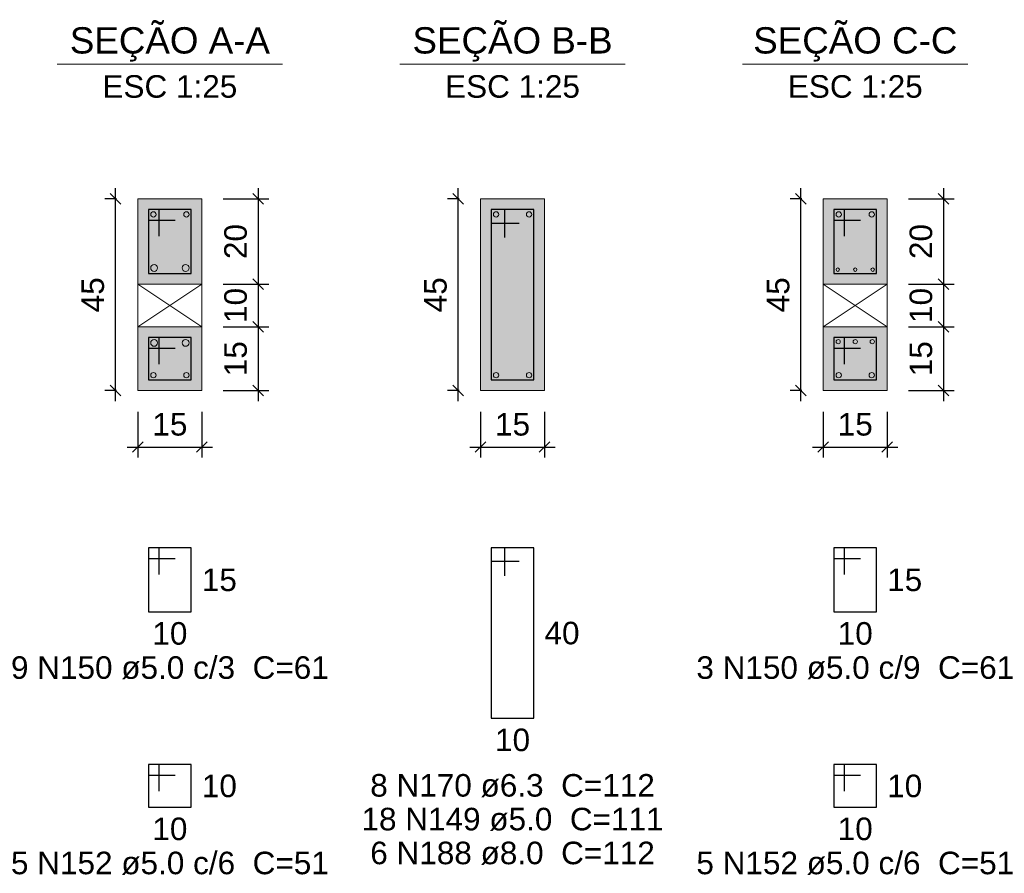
# Model space of a CAD drawing. Header units: millimetres. Extents: x 0 to 119, y 0 to 84.
# Tile 23 of 30: x 82.24 to 91.49, y 34.83 to 42.85. Entities that reach past the tile are written whole.
import ezdxf

# ---------------------------------------------------------------- set-up
doc = ezdxf.new("R2010")
doc.units = ezdxf.units.MM
doc.header["$MEASUREMENT"] = 0
doc.linetypes.add('NULL', pattern=[0])
doc.layers.get('0').update_dxf_attribs({"lineweight": 18})
for name, color, linetype, lineweight in [('Descrição da armadura', 7, 'Continuous', 0), ('DT-Barras na forma', 2, 'Continuous', 30), ('DT-Barras no corte', 5, 'Continuous', 5), ('DT-Barras rebatidas', 2, 'Continuous', 30), ('DT-Cotas', 9, 'Continuous', 5), ('DT-Forma', 5, 'Continuous', 5), ('DT-Hachura seção vigas', 254, 'Continuous', 5), ('DT-Textos', 7, 'Continuous', 5), ('Textos armaduras', 7, 'Continuous', 0)]:
    doc.layers.add(name, color=color, linetype=linetype, lineweight=lineweight)
doc.styles.add('Arial', font='txt')
doc.dimstyles.new('UM_25.000000', dxfattribs={"dimtxt": 0.18, "dimasz": 0.1, "dimexe": 0.1, "dimexo": 0.2, "dimgap": 0, "dimtad": 1, "dimtih": 1, "dimtoh": 1, "dimdec": 1, "dimlfac": 25, "dimzin": 0, "dimdsep": 46, "dimtxsty": 'Standard', "dimcen": 0.09, "dimdle": 0.1, "dimadec": 1, "dimazin": 2, "dimtfac": 1, "dimtdec": 4, "dimtofl": 0, "dimtmove": 0, "dimatfit": 3, "dimfxl": 1, "dimtolj": 1, "dimarcsym": 0})

# ---------------------------------------------------------------- blocks, each defined once
blk = doc.blocks.new('_Oblique')
at = {"color": 0, "linetype": 'ByBlock', "lineweight": -2}
blk.add_line((-0.5, -0.5), (0.5, 0.5), dxfattribs=at)
blk = doc.blocks.new('*D217')
at = {"layer": 'Defpoints', "color": 0}
for p in [(83.1384, 41.1631), (83.3502, 41.1631), (83.3502, 39.3631)]:
    blk.add_point(p, dxfattribs=at)
at = {"layer": 'DT-Cotas', "color": 0, "lineweight": -2}
for p, q in [((83.1384, 39.2631), (83.1384, 41.2631)), ((83.1502, 41.1631), (83.0384, 41.1631)), ((83.1502, 39.3631), (83.0384, 39.3631))]:
    blk.add_line(p, q, dxfattribs=at)
at = {"layer": 'DT-Cotas', "color": 0, "lineweight": -2, "xscale": 0.1, "yscale": 0.1, "zscale": 0.1}
for p, rotation in [((83.1384, 41.1631), 90), ((83.1384, 39.3631), 270)]:
    blk.add_blockref('_Oblique', p, dxfattribs=dict(at, rotation=rotation))
at = {"layer": 'DT-Cotas', "color": 7, "insert": (82.9266, 40.2631), "char_height": 0.2118, "attachment_point": 5, "rotation": 90, "style": 'Arial'}
blk.add_mtext('\\A1;45', dxfattribs=at)
blk = doc.blocks.new('*D218')
at = {"layer": 'Defpoints', "color": 0}
for p in [(83.3502, 39.3631), (83.9502, 39.3631), (83.9502, 38.8336)]:
    blk.add_point(p, dxfattribs=at)
at = {"layer": 'DT-Cotas', "color": 0, "lineweight": -2}
for p, q in [((83.3502, 39.1631), (83.3502, 38.7336)), ((83.9502, 39.1631), (83.9502, 38.7336)), ((83.2502, 38.8336), (84.0502, 38.8336))]:
    blk.add_line(p, q, dxfattribs=at)
at = {"layer": 'DT-Cotas', "color": 0, "lineweight": -2, "xscale": 0.1, "yscale": 0.1, "zscale": 0.1, "rotation": 180}
blk.add_blockref('_Oblique', (83.3502, 38.8336), dxfattribs=at)
at = {"layer": 'DT-Cotas', "color": 0, "lineweight": -2, "xscale": 0.1, "yscale": 0.1, "zscale": 0.1}
blk.add_blockref('_Oblique', (83.9502, 38.8336), dxfattribs=at)
at = {"layer": 'DT-Cotas', "color": 7, "insert": (83.6502, 39.0454), "char_height": 0.2118, "attachment_point": 5, "rotation": 0.00573, "style": 'Arial'}
blk.add_mtext('\\A1;15', dxfattribs=at)
blk = doc.blocks.new('*D219')
at = {"layer": 'Defpoints', "color": 0}
for p in [(83.9502, 41.1631), (83.9502, 40.3631), (84.4797, 40.3631)]:
    blk.add_point(p, dxfattribs=at)
at = {"layer": 'DT-Cotas', "color": 0, "lineweight": -2}
for p, q in [((84.4797, 41.2631), (84.4797, 40.2631)), ((84.1502, 41.1631), (84.5797, 41.1631)), ((84.1502, 40.3631), (84.5797, 40.3631))]:
    blk.add_line(p, q, dxfattribs=at)
at = {"layer": 'DT-Cotas', "color": 0, "lineweight": -2, "xscale": 0.1, "yscale": 0.1, "zscale": 0.1}
for p, rotation in [((84.4797, 41.1631), 90), ((84.4797, 40.3631), 270)]:
    blk.add_blockref('_Oblique', p, dxfattribs=dict(at, rotation=rotation))
at = {"layer": 'DT-Cotas', "color": 7, "insert": (84.2679, 40.7631), "char_height": 0.2118, "attachment_point": 5, "rotation": 90, "style": 'Arial'}
blk.add_mtext('\\A1;20', dxfattribs=at)
blk = doc.blocks.new('*D220')
at = {"layer": 'Defpoints', "color": 0}
for p in [(83.9502, 40.3631), (83.9502, 39.9631), (84.4797, 39.9631)]:
    blk.add_point(p, dxfattribs=at)
at = {"layer": 'DT-Cotas', "color": 0, "lineweight": -2}
for p, q in [((84.4797, 40.4631), (84.4797, 39.8631)), ((84.1502, 40.3631), (84.5797, 40.3631)), ((84.1502, 39.9631), (84.5797, 39.9631))]:
    blk.add_line(p, q, dxfattribs=at)
at = {"layer": 'DT-Cotas', "color": 0, "lineweight": -2, "xscale": 0.1, "yscale": 0.1, "zscale": 0.1}
for p, rotation in [((84.4797, 40.3631), 90), ((84.4797, 39.9631), 270)]:
    blk.add_blockref('_Oblique', p, dxfattribs=dict(at, rotation=rotation))
at = {"layer": 'DT-Cotas', "color": 7, "insert": (84.2679, 40.1631), "char_height": 0.2118, "attachment_point": 5, "rotation": 90, "style": 'Arial'}
blk.add_mtext('\\A1;10', dxfattribs=at)
blk = doc.blocks.new('*D221')
at = {"layer": 'Defpoints', "color": 0}
for p in [(83.9502, 39.9631), (83.9502, 39.3631), (84.4797, 39.3631)]:
    blk.add_point(p, dxfattribs=at)
at = {"layer": 'DT-Cotas', "color": 0, "lineweight": -2}
for p, q in [((84.4797, 40.0631), (84.4797, 39.2631)), ((84.1502, 39.9631), (84.5797, 39.9631)), ((84.1502, 39.3631), (84.5797, 39.3631))]:
    blk.add_line(p, q, dxfattribs=at)
at = {"layer": 'DT-Cotas', "color": 0, "lineweight": -2, "xscale": 0.1, "yscale": 0.1, "zscale": 0.1}
for p, rotation in [((84.4797, 39.9631), 90), ((84.4797, 39.3631), 270)]:
    blk.add_blockref('_Oblique', p, dxfattribs=dict(at, rotation=rotation))
at = {"layer": 'DT-Cotas', "color": 7, "insert": (84.2679, 39.6631), "char_height": 0.2118, "attachment_point": 5, "rotation": 90, "style": 'Arial'}
blk.add_mtext('\\A1;15', dxfattribs=at)
blk = doc.blocks.new('*D222')
at = {"layer": 'Defpoints', "color": 0}
for p in [(86.3566, 41.1631), (86.5684, 41.1631), (86.5684, 39.3631)]:
    blk.add_point(p, dxfattribs=at)
at = {"layer": 'DT-Cotas', "color": 0, "lineweight": -2}
for p, q in [((86.3566, 39.2631), (86.3566, 41.2631)), ((86.3684, 41.1631), (86.2566, 41.1631)), ((86.3684, 39.3631), (86.2566, 39.3631))]:
    blk.add_line(p, q, dxfattribs=at)
at = {"layer": 'DT-Cotas', "color": 0, "lineweight": -2, "xscale": 0.1, "yscale": 0.1, "zscale": 0.1}
for p, rotation in [((86.3566, 41.1631), 90), ((86.3566, 39.3631), 270)]:
    blk.add_blockref('_Oblique', p, dxfattribs=dict(at, rotation=rotation))
at = {"layer": 'DT-Cotas', "color": 7, "insert": (86.1448, 40.2631), "char_height": 0.2118, "attachment_point": 5, "rotation": 90, "style": 'Arial'}
blk.add_mtext('\\A1;45', dxfattribs=at)
blk = doc.blocks.new('*D223')
at = {"layer": 'Defpoints', "color": 0}
for p in [(86.5684, 39.3631), (87.1684, 39.3631), (87.1684, 38.8336)]:
    blk.add_point(p, dxfattribs=at)
at = {"layer": 'DT-Cotas', "color": 0, "lineweight": -2}
for p, q in [((86.5684, 39.1631), (86.5684, 38.7336)), ((87.1684, 39.1631), (87.1684, 38.7336)), ((86.4684, 38.8336), (87.2684, 38.8336))]:
    blk.add_line(p, q, dxfattribs=at)
at = {"layer": 'DT-Cotas', "color": 0, "lineweight": -2, "xscale": 0.1, "yscale": 0.1, "zscale": 0.1, "rotation": 180}
blk.add_blockref('_Oblique', (86.5684, 38.8336), dxfattribs=at)
at = {"layer": 'DT-Cotas', "color": 0, "lineweight": -2, "xscale": 0.1, "yscale": 0.1, "zscale": 0.1}
blk.add_blockref('_Oblique', (87.1684, 38.8336), dxfattribs=at)
at = {"layer": 'DT-Cotas', "color": 7, "insert": (86.8684, 39.0454), "char_height": 0.2118, "attachment_point": 5, "rotation": 0.00573, "style": 'Arial'}
blk.add_mtext('\\A1;15', dxfattribs=at)
blk = doc.blocks.new('*D224')
at = {"layer": 'Defpoints', "color": 0}
for p in [(89.5748, 41.1631), (89.7866, 41.1631), (89.7866, 39.3631)]:
    blk.add_point(p, dxfattribs=at)
at = {"layer": 'DT-Cotas', "color": 0, "lineweight": -2}
for p, q in [((89.5748, 39.2631), (89.5748, 41.2631)), ((89.5866, 41.1631), (89.4748, 41.1631)), ((89.5866, 39.3631), (89.4748, 39.3631))]:
    blk.add_line(p, q, dxfattribs=at)
at = {"layer": 'DT-Cotas', "color": 0, "lineweight": -2, "xscale": 0.1, "yscale": 0.1, "zscale": 0.1}
for p, rotation in [((89.5748, 41.1631), 90), ((89.5748, 39.3631), 270)]:
    blk.add_blockref('_Oblique', p, dxfattribs=dict(at, rotation=rotation))
at = {"layer": 'DT-Cotas', "color": 7, "insert": (89.363, 40.2631), "char_height": 0.2118, "attachment_point": 5, "rotation": 90, "style": 'Arial'}
blk.add_mtext('\\A1;45', dxfattribs=at)
blk = doc.blocks.new('*D225')
at = {"layer": 'Defpoints', "color": 0}
for p in [(89.7866, 39.3631), (90.3866, 39.3631), (90.3866, 38.8336)]:
    blk.add_point(p, dxfattribs=at)
at = {"layer": 'DT-Cotas', "color": 0, "lineweight": -2}
for p, q in [((89.7866, 39.1631), (89.7866, 38.7336)), ((90.3866, 39.1631), (90.3866, 38.7336)), ((89.6866, 38.8336), (90.4866, 38.8336))]:
    blk.add_line(p, q, dxfattribs=at)
at = {"layer": 'DT-Cotas', "color": 0, "lineweight": -2, "xscale": 0.1, "yscale": 0.1, "zscale": 0.1, "rotation": 180}
blk.add_blockref('_Oblique', (89.7866, 38.8336), dxfattribs=at)
at = {"layer": 'DT-Cotas', "color": 0, "lineweight": -2, "xscale": 0.1, "yscale": 0.1, "zscale": 0.1}
blk.add_blockref('_Oblique', (90.3866, 38.8336), dxfattribs=at)
at = {"layer": 'DT-Cotas', "color": 7, "insert": (90.0866, 39.0454), "char_height": 0.2118, "attachment_point": 5, "rotation": 0.00573, "style": 'Arial'}
blk.add_mtext('\\A1;15', dxfattribs=at)
blk = doc.blocks.new('*D226')
at = {"layer": 'Defpoints', "color": 0}
for p in [(90.3866, 41.1631), (90.3866, 40.3631), (90.9161, 40.3631)]:
    blk.add_point(p, dxfattribs=at)
at = {"layer": 'DT-Cotas', "color": 0, "lineweight": -2}
for p, q in [((90.9161, 41.2631), (90.9161, 40.2631)), ((90.5866, 41.1631), (91.0161, 41.1631)), ((90.5866, 40.3631), (91.0161, 40.3631))]:
    blk.add_line(p, q, dxfattribs=at)
at = {"layer": 'DT-Cotas', "color": 0, "lineweight": -2, "xscale": 0.1, "yscale": 0.1, "zscale": 0.1}
for p, rotation in [((90.9161, 41.1631), 90), ((90.9161, 40.3631), 270)]:
    blk.add_blockref('_Oblique', p, dxfattribs=dict(at, rotation=rotation))
at = {"layer": 'DT-Cotas', "color": 7, "insert": (90.7043, 40.7631), "char_height": 0.2118, "attachment_point": 5, "rotation": 90, "style": 'Arial'}
blk.add_mtext('\\A1;20', dxfattribs=at)
blk = doc.blocks.new('*D227')
at = {"layer": 'Defpoints', "color": 0}
for p in [(90.3866, 40.3631), (90.3866, 39.9631), (90.9161, 39.9631)]:
    blk.add_point(p, dxfattribs=at)
at = {"layer": 'DT-Cotas', "color": 0, "lineweight": -2}
for p, q in [((90.9161, 40.4631), (90.9161, 39.8631)), ((90.5866, 40.3631), (91.0161, 40.3631)), ((90.5866, 39.9631), (91.0161, 39.9631))]:
    blk.add_line(p, q, dxfattribs=at)
at = {"layer": 'DT-Cotas', "color": 0, "lineweight": -2, "xscale": 0.1, "yscale": 0.1, "zscale": 0.1}
for p, rotation in [((90.9161, 40.3631), 90), ((90.9161, 39.9631), 270)]:
    blk.add_blockref('_Oblique', p, dxfattribs=dict(at, rotation=rotation))
at = {"layer": 'DT-Cotas', "color": 7, "insert": (90.7043, 40.1631), "char_height": 0.2118, "attachment_point": 5, "rotation": 90, "style": 'Arial'}
blk.add_mtext('\\A1;10', dxfattribs=at)
blk = doc.blocks.new('*D228')
at = {"layer": 'Defpoints', "color": 0}
for p in [(90.3866, 39.9631), (90.3866, 39.3631), (90.9161, 39.3631)]:
    blk.add_point(p, dxfattribs=at)
at = {"layer": 'DT-Cotas', "color": 0, "lineweight": -2}
for p, q in [((90.9161, 40.0631), (90.9161, 39.2631)), ((90.5866, 39.9631), (91.0161, 39.9631)), ((90.5866, 39.3631), (91.0161, 39.3631))]:
    blk.add_line(p, q, dxfattribs=at)
at = {"layer": 'DT-Cotas', "color": 0, "lineweight": -2, "xscale": 0.1, "yscale": 0.1, "zscale": 0.1}
for p, rotation in [((90.9161, 39.9631), 90), ((90.9161, 39.3631), 270)]:
    blk.add_blockref('_Oblique', p, dxfattribs=dict(at, rotation=rotation))
at = {"layer": 'DT-Cotas', "color": 7, "insert": (90.7043, 39.6631), "char_height": 0.2118, "attachment_point": 5, "rotation": 90, "style": 'Arial'}
blk.add_mtext('\\A1;15', dxfattribs=at)

msp = doc.modelspace()

# ---------------------------------------------------------------- hatches: boundary and pattern name
at = {"layer": 'DT-Hachura seção vigas', "linetype": 'Continuous'}
h = msp.add_hatch(color=254, dxfattribs=at)
h.paths.add_polyline_path([(83.3502, 39.3631), (83.3502, 39.3631), (83.9502, 39.3631), (83.9502, 41.1631), (83.3502, 41.1631), (83.3502, 39.3631)])
h.paths.add_polyline_path([(83.9502, 40.3631), (83.3502, 40.3631), (83.3502, 39.9631), (83.9502, 39.9631), (83.9502, 40.3631)], flags=0)
msp.add_hatch(color=254, dxfattribs=at).paths.add_polyline_path([(86.5684, 39.3631), (86.5684, 39.3631), (87.1684, 39.3631), (87.1684, 41.1631), (86.5684, 41.1631), (86.5684, 39.3631)])
h = msp.add_hatch(color=254, dxfattribs=at)
h.paths.add_polyline_path([(89.7866, 39.3631), (89.7866, 39.3631), (90.3866, 39.3631), (90.3866, 41.1631), (89.7866, 41.1631), (89.7866, 39.3631)])
h.paths.add_polyline_path([(90.3866, 40.3631), (89.7866, 40.3631), (89.7866, 39.9631), (90.3866, 39.9631), (90.3866, 40.3631)], flags=0)

# ---------------------------------------------------------------- linework, layer by layer
at = {"layer": 'DT-Barras na forma'}
for p, q in [((86.7944, 41.0631), (86.6684, 41.0631)), ((86.6684, 41.0631), (86.6684, 39.4631)), ((87.0684, 41.0631), (86.6684, 41.0631)), ((86.6684, 41.0631), (86.6684, 40.9371)), ((86.7944, 40.8001), (86.7944, 41.0631)), ((87.0684, 39.4631), (87.0684, 41.0631)), ((86.6684, 40.9371), (86.9314, 40.9371)), ((86.6684, 39.4631), (87.0684, 39.4631))]:
    msp.add_line(p, q, dxfattribs=at)
for points in [[(83.5502, 40.8131), (83.5502, 41.0631), (83.4502, 41.0631), (83.4502, 40.4631), (83.8502, 40.4631), (83.8502, 41.0631), (83.4502, 41.0631), (83.4502, 40.9631), (83.7002, 40.9631)], [(89.9866, 40.8131), (89.9866, 41.0631), (89.8866, 41.0631), (89.8866, 40.4631), (90.2866, 40.4631), (90.2866, 41.0631), (89.8866, 41.0631), (89.8866, 40.9631), (90.1366, 40.9631)], [(83.5502, 39.6131), (83.5502, 39.8631), (83.4502, 39.8631), (83.4502, 39.4631), (83.8502, 39.4631), (83.8502, 39.8631), (83.4502, 39.8631), (83.4502, 39.7631), (83.7002, 39.7631)], [(89.9866, 39.6131), (89.9866, 39.8631), (89.8866, 39.8631), (89.8866, 39.4631), (90.2866, 39.4631), (90.2866, 39.8631), (89.8866, 39.8631), (89.8866, 39.7631), (90.1366, 39.7631)]]:
    msp.add_lwpolyline(points, dxfattribs=at)
at = {"layer": 'DT-Barras no corte'}
for centre, radius in [((83.4952, 41.0181), 0.025), ((83.8052, 41.0181), 0.025), ((86.7134, 41.0181), 0.025), ((87.0234, 41.0181), 0.025), ((89.9316, 41.0181), 0.025), ((90.2416, 41.0181), 0.025), ((83.5022, 40.5151), 0.032), ((83.7982, 40.5151), 0.032), ((89.9226, 40.4991), 0.016), ((90.0866, 40.4991), 0.016), ((90.2506, 40.4991), 0.016), ((83.5022, 39.8111), 0.032), ((83.7982, 39.8111), 0.032), ((89.9266, 39.8231), 0.02), ((90.0866, 39.8231), 0.02), ((90.2466, 39.8231), 0.02), ((83.4952, 39.5081), 0.025), ((83.8052, 39.5081), 0.025), ((86.7134, 39.5081), 0.025), ((87.0234, 39.5081), 0.025), ((89.9316, 39.5081), 0.025), ((90.2416, 39.5081), 0.025)]:
    msp.add_circle(centre, radius, dxfattribs=at)
at = {"layer": 'DT-Barras rebatidas'}
for points in [[(83.5502, 37.6364), (83.5502, 37.8864), (83.4502, 37.8864), (83.4502, 37.2864), (83.8502, 37.2864), (83.8502, 37.8864), (83.4502, 37.8864), (83.4502, 37.7864), (83.7002, 37.7864)], [(86.7944, 37.6234), (86.7944, 37.8864), (86.6684, 37.8864), (86.6684, 36.2864), (87.0684, 36.2864), (87.0684, 37.8864), (86.6684, 37.8864), (86.6684, 37.7604), (86.9314, 37.7604)], [(89.9866, 37.6364), (89.9866, 37.8864), (89.8866, 37.8864), (89.8866, 37.2864), (90.2866, 37.2864), (90.2866, 37.8864), (89.8866, 37.8864), (89.8866, 37.7864), (90.1366, 37.7864)], [(83.5502, 35.601), (83.5502, 35.851), (83.4502, 35.851), (83.4502, 35.451), (83.8502, 35.451), (83.8502, 35.851), (83.4502, 35.851), (83.4502, 35.751), (83.7002, 35.751)], [(89.9866, 35.601), (89.9866, 35.851), (89.8866, 35.851), (89.8866, 35.451), (90.2866, 35.451), (90.2866, 35.851), (89.8866, 35.851), (89.8866, 35.751), (90.1366, 35.751)]]:
    msp.add_lwpolyline(points, dxfattribs=at)
at = {"layer": 'DT-Forma'}
for p, q in [((83.9502, 41.1631), (83.3502, 41.1631)), ((83.3502, 41.1631), (83.3502, 39.3631)), ((83.9502, 39.3631), (83.9502, 41.1631)), ((87.1684, 41.1631), (86.5684, 41.1631)), ((86.5684, 41.1631), (86.5684, 39.3631)), ((87.1684, 39.3631), (87.1684, 41.1631)), ((90.3866, 41.1631), (89.7866, 41.1631)), ((89.7866, 41.1631), (89.7866, 39.3631)), ((90.3866, 39.3631), (90.3866, 41.1631)), ((83.3502, 40.3631), (83.9502, 40.3631)), ((83.3502, 40.3631), (83.9502, 39.9631)), ((83.3502, 39.9631), (83.9502, 40.3631)), ((89.7866, 40.3631), (90.3866, 40.3631)), ((89.7866, 40.3631), (90.3866, 39.9631)), ((89.7866, 39.9631), (90.3866, 40.3631)), ((83.3502, 39.9631), (83.9502, 39.9631)), ((89.7866, 39.9631), (90.3866, 39.9631)), ((83.3502, 39.3631), (83.9502, 39.3631)), ((86.5684, 39.3631), (87.1684, 39.3631)), ((89.7866, 39.3631), (90.3866, 39.3631))]:
    msp.add_line(p, q, dxfattribs=at)
at = {"layer": 'DT-Textos'}
for p, q in [((82.5912, 42.428), (84.7092, 42.428)), ((85.8094, 42.428), (87.9274, 42.428)), ((89.0276, 42.428), (91.1456, 42.428))]:
    msp.add_line(p, q, dxfattribs=at)

# ---------------------------------------------------------------- texts
at = {"layer": 'Descrição da armadura', "linetype": 'NULL', "char_height": 0.2118, "attachment_point": 8, "line_spacing_factor": 0.9, "style": 'Arial'}
for s, insert, width in [('9 N150 ø5.0 c/3  C=61', (83.6501, 36.6507), 5.851826), ('3 N150 ø5.0 c/9  C=61', (90.0871, 36.6507), 5.851826), ('8 N170 ø6.3  C=112', (86.8681, 35.5447), 5.239541), ('18 N149 ø5.0  C=111', (86.8681, 35.2277), 5.562109), ('6 N188 ø8.0  C=112', (86.8681, 34.9097), 5.239541), ('5 N152 ø5.0 c/6  C=51', (83.6501, 34.8157), 5.851826), ('5 N152 ø5.0 c/6  C=51', (90.0871, 34.8157), 5.851826)]:
    msp.add_mtext(s, dxfattribs=dict(at, insert=insert, width=width))
at = {"layer": 'DT-Textos', "linetype": 'NULL', "attachment_point": 8, "line_spacing_factor": 0.798, "style": 'Arial'}
for s, insert, char_height, width in [('SEÇÃO A-A', (83.6501, 42.4528), 0.2471, 3.812061), ('SEÇÃO B-B', (86.8681, 42.4528), 0.2471, 3.812061), ('SEÇÃO C-C', (90.0871, 42.4528), 0.2471, 3.889307), ('ESC 1:25', (83.6501, 42.1107), 0.2118, 2.482559), ('ESC 1:25', (86.8681, 42.1107), 0.2118, 2.482559), ('ESC 1:25', (90.0871, 42.1107), 0.2118, 2.482559)]:
    msp.add_mtext(s, dxfattribs=dict(at, insert=insert, char_height=char_height, width=width))
at = {"layer": 'Textos armaduras', "linetype": 'NULL', "char_height": 0.2118, "width": 1.045137, "line_spacing_factor": 0.9, "style": 'Arial'}
for s, insert, attachment_point in [('15', (83.9502, 37.6923), 1), ('15', (90.3866, 37.6923), 1), ('10', (83.6502, 37.1891), 2), ('40', (87.1684, 37.1923), 1), ('10', (90.0866, 37.1891), 2), ('10', (86.8684, 36.1891), 2), ('10', (83.9502, 35.7569), 1), ('10', (90.3866, 35.7569), 1), ('10', (83.6502, 35.3537), 2), ('10', (90.0866, 35.3537), 2)]:
    msp.add_mtext(s, dxfattribs=dict(at, insert=insert, attachment_point=attachment_point))

# ---------------------------------------------------------------- dimensions: what is measured, and where the dimension line sits
at = {"layer": 'DT-Cotas'}
for base, p1, p2, picture, middle in [((83.1384, 41.1631), (83.3502, 39.3631), (83.3502, 41.1631), '*D217', (82.9266, 40.2631)), ((84.4797, 40.3631), (83.9502, 41.1631), (83.9502, 40.3631), '*D219', (84.2679, 40.7631)), ((86.3566, 41.1631), (86.5684, 39.3631), (86.5684, 41.1631), '*D222', (86.1448, 40.2631)), ((89.5748, 41.1631), (89.7866, 39.3631), (89.7866, 41.1631), '*D224', (89.363, 40.2631)), ((90.9161, 40.3631), (90.3866, 41.1631), (90.3866, 40.3631), '*D226', (90.7043, 40.7631)), ((84.4797, 39.9631), (83.9502, 40.3631), (83.9502, 39.9631), '*D220', (84.2679, 40.1631)), ((90.9161, 39.9631), (90.3866, 40.3631), (90.3866, 39.9631), '*D227', (90.7043, 40.1631)), ((84.4797, 39.3631), (83.9502, 39.9631), (83.9502, 39.3631), '*D221', (84.2679, 39.6631)), ((90.9161, 39.3631), (90.3866, 39.9631), (90.3866, 39.3631), '*D228', (90.7043, 39.6631))]:
    dim = msp.add_linear_dim(base=base, p1=p1, p2=p2, angle=90, dimstyle='UM_25.000000', override={"dimtxt": 0.2118, "dimasz": 0.1, "dimexe": 0.1, "dimexo": 0.2, "dimtad": 1, "dimtih": 0, "dimtoh": 0, "dimdec": 1, "dimlfac": 25, "dimzin": 8, "dimtxsty": 'Arial', "dimblk": 'Oblique', "dimblk1": 'Oblique', "dimblk2": 'Oblique', "dimsah": 1, "dimdle": 0.1, "dimse1": 0, "dimse2": 0, "dimclrt": 7, "dimadec": 1, "dimazin": 3, "dimtmove": 2, "dimldrblk": 'Oblique'}, dxfattribs=at)
    dim.commit()
    dim.dimension.update_dxf_attribs({"geometry": picture, "text_midpoint": middle, "dimtype": 160, "text_rotation": 90})
for base, p1, p2, picture, middle in [((83.9502, 38.8336), (83.3502, 39.3631), (83.9502, 39.3631), '*D218', (83.6502, 39.0454)), ((87.1684, 38.8336), (86.5684, 39.3631), (87.1684, 39.3631), '*D223', (86.8684, 39.0454)), ((90.3866, 38.8336), (89.7866, 39.3631), (90.3866, 39.3631), '*D225', (90.0866, 39.0454))]:
    dim = msp.add_linear_dim(base=base, p1=p1, p2=p2, dimstyle='UM_25.000000', override={"dimtxt": 0.2118, "dimasz": 0.1, "dimexe": 0.1, "dimexo": 0.2, "dimtad": 1, "dimtih": 0, "dimtoh": 0, "dimdec": 1, "dimlfac": 25, "dimzin": 8, "dimtxsty": 'Arial', "dimblk": 'Oblique', "dimblk1": 'Oblique', "dimblk2": 'Oblique', "dimsah": 1, "dimdle": 0.1, "dimse1": 0, "dimse2": 0, "dimclrt": 7, "dimadec": 1, "dimazin": 3, "dimtmove": 2, "dimldrblk": 'Oblique'}, dxfattribs=at)
    dim.commit()
    dim.dimension.update_dxf_attribs({"geometry": picture, "text_midpoint": middle, "dimtype": 160, "text_rotation": 0.00573})

doc.saveas('drawing.dxf')
